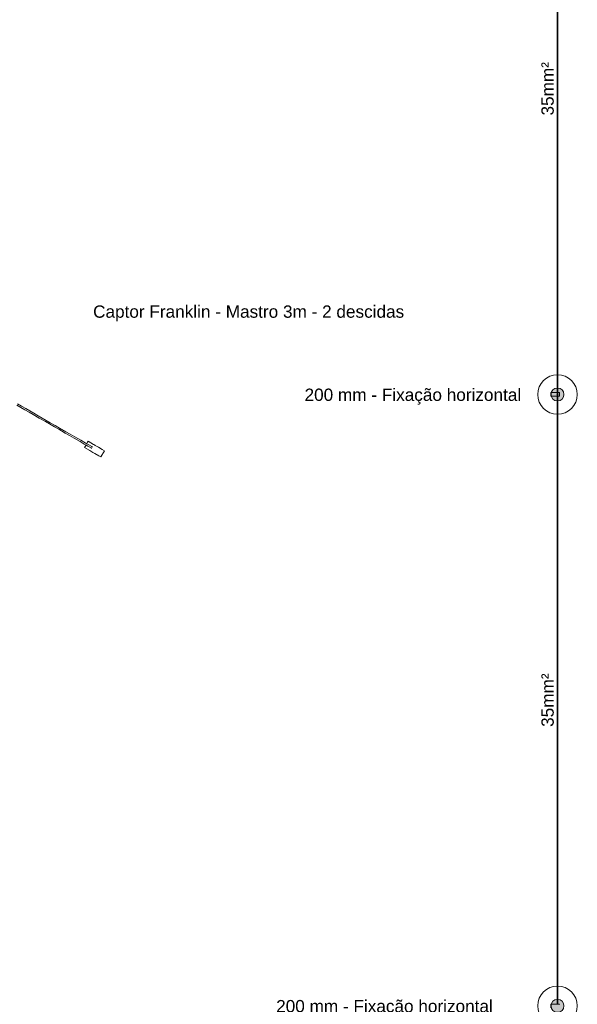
# Model space of a CAD drawing. Header units: millimetres. Extents: x 4477830 to 4478275, y -30323838 to -30323445.
# Tile 43 of 124: x 4477978 to 4477987, y -30323621 to -30323605. Entities that reach past the tile are written whole.
import ezdxf

# ---------------------------------------------------------------- set-up
doc = ezdxf.new("R2010")
doc.units = ezdxf.units.MM
doc.linetypes.add('NULL', pattern=[0])
for name, color, linetype, lineweight in [('P-Simbol', 5, 'Continuous', 20), ('PR-Captor', 9, 'Continuous', 18), ('PR-Condutos', 150, 'Continuous', 25), ('PR-Textos conduto', 7, 'Continuous', 9), ('Textos', 7, 'Continuous', 9)]:
    doc.layers.add(name, color=color, linetype=linetype, lineweight=lineweight)
doc.styles.add('ARIAL', font='arial.ttf')

msp = doc.modelspace()

# ---------------------------------------------------------------- hatches: boundary and pattern name
at = {"layer": 'P-Simbol', "linetype": 'Continuous'}
for points in [[(4477987.151, -30323611.374), (4477987.15, -30323611.365), (4477987.149, -30323611.355), (4477987.147, -30323611.347), (4477987.145, -30323611.338), (4477987.141, -30323611.329), (4477987.137, -30323611.321), (4477987.132, -30323611.314), (4477987.126, -30323611.306), (4477987.12, -30323611.3), (4477987.113, -30323611.293), (4477987.106, -30323611.288), (4477987.098, -30323611.283), (4477987.09, -30323611.279), (4477987.082, -30323611.275), (4477987.073, -30323611.272), (4477987.064, -30323611.27), (4477987.055, -30323611.269), (4477987.046, -30323611.269), (4477987.037, -30323611.269), (4477987.028, -30323611.27), (4477987.019, -30323611.272), (4477987.01, -30323611.275), (4477987.002, -30323611.279), (4477986.994, -30323611.283), (4477986.986, -30323611.288), (4477986.979, -30323611.293), (4477986.972, -30323611.3), (4477986.966, -30323611.306), (4477986.96, -30323611.314), (4477986.955, -30323611.321), (4477986.951, -30323611.329), (4477986.948, -30323611.338), (4477986.945, -30323611.347), (4477986.943, -30323611.355), (4477986.942, -30323611.365), (4477986.941, -30323611.374), (4477986.942, -30323611.383), (4477986.943, -30323611.392), (4477986.945, -30323611.401), (4477986.948, -30323611.409), (4477986.951, -30323611.418), (4477986.955, -30323611.426), (4477986.96, -30323611.434), (4477986.966, -30323611.441), (4477986.972, -30323611.448), (4477986.979, -30323611.454), (4477986.986, -30323611.459), (4477986.994, -30323611.464), (4477987.002, -30323611.469), (4477987.01, -30323611.472), (4477987.019, -30323611.475), (4477987.028, -30323611.477), (4477987.037, -30323611.478), (4477987.046, -30323611.478), (4477987.055, -30323611.478), (4477987.064, -30323611.477), (4477987.073, -30323611.475), (4477987.082, -30323611.472), (4477987.09, -30323611.469), (4477987.098, -30323611.464), (4477987.106, -30323611.459), (4477987.113, -30323611.454), (4477987.12, -30323611.448), (4477987.126, -30323611.441), (4477987.132, -30323611.434), (4477987.137, -30323611.426), (4477987.141, -30323611.418), (4477987.145, -30323611.409), (4477987.147, -30323611.401), (4477987.149, -30323611.392), (4477987.15, -30323611.383)], [(4477987.151, -30323621.32), (4477987.15, -30323621.311), (4477987.149, -30323621.301), (4477987.147, -30323621.293), (4477987.145, -30323621.284), (4477987.141, -30323621.275), (4477987.137, -30323621.267), (4477987.132, -30323621.26), (4477987.126, -30323621.252), (4477987.12, -30323621.246), (4477987.113, -30323621.239), (4477987.106, -30323621.234), (4477987.098, -30323621.229), (4477987.09, -30323621.225), (4477987.082, -30323621.221), (4477987.073, -30323621.218), (4477987.064, -30323621.216), (4477987.055, -30323621.215), (4477987.046, -30323621.215), (4477987.037, -30323621.215), (4477987.028, -30323621.216), (4477987.019, -30323621.218), (4477987.01, -30323621.221), (4477987.002, -30323621.225), (4477986.994, -30323621.229), (4477986.986, -30323621.234), (4477986.979, -30323621.239), (4477986.972, -30323621.246), (4477986.966, -30323621.252), (4477986.96, -30323621.26), (4477986.955, -30323621.267), (4477986.951, -30323621.275), (4477986.948, -30323621.284), (4477986.945, -30323621.293), (4477986.943, -30323621.301), (4477986.942, -30323621.311), (4477986.941, -30323621.32), (4477986.942, -30323621.329), (4477986.943, -30323621.338), (4477986.945, -30323621.347), (4477986.948, -30323621.355), (4477986.951, -30323621.364), (4477986.955, -30323621.372), (4477986.96, -30323621.38), (4477986.966, -30323621.387), (4477986.972, -30323621.394), (4477986.979, -30323621.4), (4477986.986, -30323621.405), (4477986.994, -30323621.41), (4477987.002, -30323621.415), (4477987.01, -30323621.418), (4477987.019, -30323621.421), (4477987.028, -30323621.423), (4477987.037, -30323621.424), (4477987.046, -30323621.424), (4477987.055, -30323621.424), (4477987.064, -30323621.423), (4477987.073, -30323621.421), (4477987.082, -30323621.418), (4477987.09, -30323621.415), (4477987.098, -30323621.41), (4477987.106, -30323621.405), (4477987.113, -30323621.4), (4477987.12, -30323621.394), (4477987.126, -30323621.387), (4477987.132, -30323621.38), (4477987.137, -30323621.372), (4477987.141, -30323621.364), (4477987.145, -30323621.355), (4477987.147, -30323621.347), (4477987.149, -30323621.338), (4477987.15, -30323621.329)]]:
    msp.add_hatch(color=5, dxfattribs=at).paths.add_polyline_path(points)
at = {"layer": 'PR-Condutos', "linetype": 'Continuous', "true_color": 0x105689}
for points in [[(4477987.041, -30323601.458), (4477987.04, -30323611.344), (4477987.041, -30323611.344)], [(4477987.04, -30323611.374), (4477987.041, -30323601.458), (4477987.04, -30323601.458)], [(4477987.043, -30323601.458), (4477987.041, -30323611.344), (4477987.043, -30323611.344)], [(4477987.041, -30323611.373), (4477987.043, -30323601.458), (4477987.041, -30323601.458)], [(4477987.045, -30323601.458), (4477987.043, -30323611.344), (4477987.045, -30323611.344)], [(4477987.043, -30323601.458), (4477987.043, -30323611.373), (4477987.045, -30323601.458)], [(4477987.048, -30323601.458), (4477987.045, -30323611.344), (4477987.048, -30323611.344)], [(4477987.045, -30323601.458), (4477987.045, -30323611.373), (4477987.048, -30323601.458)], [(4477987.051, -30323601.458), (4477987.048, -30323611.344), (4477987.051, -30323611.344)], [(4477987.048, -30323611.373), (4477987.051, -30323601.458), (4477987.048, -30323601.458)], [(4477987.052, -30323601.458), (4477987.051, -30323611.344), (4477987.052, -30323611.344)], [(4477987.051, -30323611.373), (4477987.052, -30323601.458), (4477987.051, -30323601.458)], [(4477987.053, -30323601.431), (4477987.052, -30323611.344), (4477987.053, -30323611.344)], [(4477987.052, -30323611.373), (4477987.053, -30323601.458), (4477987.052, -30323601.458)], [(4477987.041, -30323621.29), (4477987.041, -30323611.374), (4477987.04, -30323621.29)], [(4477987.04, -30323621.29), (4477987.04, -30323621.29), (4477987.04, -30323611.374)], [(4477987.043, -30323611.374), (4477987.041, -30323621.29), (4477987.043, -30323621.29)], [(4477987.045, -30323611.374), (4477987.043, -30323621.29), (4477987.045, -30323621.29)], [(4477987.048, -30323621.29), (4477987.048, -30323611.374), (4477987.045, -30323621.29)], [(4477987.051, -30323611.374), (4477987.048, -30323621.29), (4477987.051, -30323621.29)], [(4477987.052, -30323611.374), (4477987.051, -30323621.29), (4477987.052, -30323621.29)], [(4477987.053, -30323611.374), (4477987.052, -30323621.29), (4477987.053, -30323621.29)], [(4477987.04, -30323621.29), (4477987.041, -30323611.404), (4477987.04, -30323611.404)], [(4477987.041, -30323621.29), (4477987.043, -30323611.404), (4477987.041, -30323611.404)], [(4477987.043, -30323621.29), (4477987.045, -30323611.404), (4477987.043, -30323611.404)], [(4477987.045, -30323621.29), (4477987.048, -30323611.404), (4477987.045, -30323611.404)], [(4477987.048, -30323621.29), (4477987.051, -30323611.404), (4477987.048, -30323611.404)], [(4477987.051, -30323621.29), (4477987.052, -30323611.404), (4477987.051, -30323611.404)], [(4477987.052, -30323621.29), (4477987.053, -30323611.404), (4477987.052, -30323611.404)], [(4477987.051, -30323621.211), (4477987.051, -30323621.29), (4477987.051, -30323621.29)]]:
    msp.add_hatch(color=146, dxfattribs=at).paths.add_polyline_path(points)

# ---------------------------------------------------------------- linework, layer by layer
at = {"layer": 'P-Simbol'}
for centre, radius in [((4477987.046, -30323611.374), 0.322), ((4477987.046, -30323611.374), 0.105), ((4477987.046, -30323611.374), 0.105), ((4477987.046, -30323611.374), 0.105), ((4477987.046, -30323621.32), 0.322), ((4477987.046, -30323621.32), 0.105), ((4477987.046, -30323621.32), 0.105), ((4477987.046, -30323621.32), 0.105)]:
    msp.add_circle(centre, radius, dxfattribs=at)
at = {"layer": 'PR-Captor', "color": 5}
for p, q in [((4477986.936, -30323611.344), (4477986.936, -30323611.404)), ((4477987.006, -30323611.344), (4477986.936, -30323611.344)), ((4477987.026, -30323611.344), (4477987.006, -30323611.344)), ((4477987.04, -30323611.344), (4477987.026, -30323611.344)), ((4477987.04, -30323611.37), (4477987.036, -30323611.374)), ((4477987.036, -30323611.374), (4477987.04, -30323611.377)), ((4477987.053, -30323611.344), (4477987.04, -30323611.344)), ((4477987.046, -30323611.364), (4477987.04, -30323611.37)), ((4477987.04, -30323611.377), (4477987.046, -30323611.384)), ((4477987.053, -30323611.37), (4477987.046, -30323611.364)), ((4477987.046, -30323611.384), (4477987.053, -30323611.377)), ((4477987.066, -30323611.344), (4477987.053, -30323611.344)), ((4477987.056, -30323611.374), (4477987.053, -30323611.37)), ((4477987.053, -30323611.377), (4477987.056, -30323611.374)), ((4477987.076, -30323611.344), (4477987.066, -30323611.344)), ((4477987.076, -30323611.354), (4477987.076, -30323611.344)), ((4477987.076, -30323611.394), (4477987.076, -30323611.354)), ((4477987.076, -30323611.404), (4477987.076, -30323611.394)), ((4477978.248, -30323611.546), (4477978.315, -30323611.585)), ((4477978.327, -30323611.564), (4477978.26, -30323611.526)), ((4477986.936, -30323611.404), (4477987.04, -30323611.404)), ((4477987.04, -30323611.404), (4477987.053, -30323611.404)), ((4477987.053, -30323611.404), (4477987.076, -30323611.404)), ((4477978.315, -30323611.585), (4477978.381, -30323611.623)), ((4477978.394, -30323611.603), (4477978.327, -30323611.564)), ((4477978.381, -30323611.623), (4477978.448, -30323611.662)), ((4477978.46, -30323611.641), (4477978.394, -30323611.603)), ((4477978.448, -30323611.662), (4477978.515, -30323611.7)), ((4477978.527, -30323611.679), (4477978.46, -30323611.641)), ((4477978.515, -30323611.7), (4477978.615, -30323611.758)), ((4477978.595, -30323611.719), (4477978.527, -30323611.679)), ((4477978.661, -30323611.757), (4477978.595, -30323611.719)), ((4477978.615, -30323611.758), (4477978.715, -30323611.816)), ((4477978.727, -30323611.795), (4477978.661, -30323611.757)), ((4477978.715, -30323611.816), (4477978.781, -30323611.854)), ((4477978.793, -30323611.833), (4477978.727, -30323611.795)), ((4477978.781, -30323611.854), (4477978.861, -30323611.9)), ((4477978.873, -30323611.879), (4477978.793, -30323611.833)), ((4477978.943, -30323611.92), (4477978.873, -30323611.879)), ((4477978.861, -30323611.9), (4477978.931, -30323611.94)), ((4477978.931, -30323611.94), (4477979.036, -30323612.001)), ((4477979.048, -30323611.98), (4477978.943, -30323611.92)), ((4477979.036, -30323612.001), (4477979.105, -30323612.041)), ((4477979.117, -30323612.02), (4477979.048, -30323611.98)), ((4477979.105, -30323612.041), (4477979.181, -30323612.085)), ((4477979.193, -30323612.064), (4477979.117, -30323612.02)), ((4477979.181, -30323612.085), (4477979.278, -30323612.141)), ((4477979.29, -30323612.12), (4477979.193, -30323612.064)), ((4477979.278, -30323612.141), (4477979.347, -30323612.181)), ((4477979.359, -30323612.16), (4477979.29, -30323612.12)), ((4477979.347, -30323612.181), (4477979.375, -30323612.197)), ((4477979.387, -30323612.176), (4477979.359, -30323612.16)), ((4477979.371, -30323612.202), (4477979.36, -30323612.222)), ((4477979.375, -30323612.197), (4477979.371, -30323612.202)), ((4477979.375, -30323612.197), (4477979.404, -30323612.213)), ((4477979.39, -30323612.17), (4477979.387, -30323612.176)), ((4477979.419, -30323612.195), (4477979.387, -30323612.176)), ((4477979.401, -30323612.15), (4477979.39, -30323612.17)), ((4477979.41, -30323612.136), (4477979.401, -30323612.15)), ((4477979.497, -30323612.186), (4477979.41, -30323612.136)), ((4477979.468, -30323612.223), (4477979.419, -30323612.195)), ((4477979.511, -30323612.194), (4477979.497, -30323612.186)), ((4477979.526, -30323612.203), (4477979.511, -30323612.194)), ((4477979.546, -30323612.214), (4477979.526, -30323612.203)), ((4477979.36, -30323612.222), (4477979.351, -30323612.238)), ((4477979.351, -30323612.238), (4477979.438, -30323612.288)), ((4477979.404, -30323612.213), (4477979.456, -30323612.244)), ((4477979.438, -30323612.288), (4477979.452, -30323612.297)), ((4477979.452, -30323612.297), (4477979.468, -30323612.306)), ((4477979.456, -30323612.244), (4477979.458, -30323612.245)), ((4477979.458, -30323612.245), (4477979.46, -30323612.246)), ((4477979.46, -30323612.246), (4477979.462, -30323612.247)), ((4477979.462, -30323612.247), (4477979.464, -30323612.248)), ((4477979.464, -30323612.248), (4477979.465, -30323612.249)), ((4477979.467, -30323612.25), (4477979.465, -30323612.248)), ((4477979.465, -30323612.249), (4477979.467, -30323612.25)), ((4477979.47, -30323612.224), (4477979.468, -30323612.223)), ((4477979.468, -30323612.306), (4477979.488, -30323612.318)), ((4477979.472, -30323612.225), (4477979.47, -30323612.224)), ((4477979.474, -30323612.226), (4477979.472, -30323612.225)), ((4477979.476, -30323612.227), (4477979.474, -30323612.226)), ((4477979.477, -30323612.228), (4477979.476, -30323612.227)), ((4477979.479, -30323612.229), (4477979.477, -30323612.228)), ((4477979.488, -30323612.318), (4477979.52, -30323612.336)), ((4477979.52, -30323612.336), (4477979.585, -30323612.373)), ((4477979.576, -30323612.232), (4477979.546, -30323612.214)), ((4477979.639, -30323612.268), (4477979.576, -30323612.232)), ((4477979.616, -30323612.391), (4477979.675, -30323612.289)), ((4477979.675, -30323612.289), (4477979.639, -30323612.268)), ((4477979.585, -30323612.373), (4477979.616, -30323612.391)), ((4477986.936, -30323621.29), (4477986.936, -30323621.35)), ((4477987.006, -30323621.29), (4477986.936, -30323621.29)), ((4477987.026, -30323621.29), (4477987.006, -30323621.29)), ((4477987.04, -30323621.29), (4477987.026, -30323621.29)), ((4477987.053, -30323621.29), (4477987.04, -30323621.29)), ((4477987.066, -30323621.29), (4477987.053, -30323621.29)), ((4477987.076, -30323621.29), (4477987.066, -30323621.29)), ((4477987.076, -30323621.3), (4477987.076, -30323621.29))]:
    msp.add_line(p, q, dxfattribs=at)
at = {"layer": 'PR-Condutos', "color": 146, "true_color": 0x105689}
for p, q in [((4477987.04, -30323601.458), (4477987.04, -30323611.374)), ((4477987.053, -30323611.374), (4477987.053, -30323601.431)), ((4477987.04, -30323611.374), (4477987.04, -30323621.29)), ((4477987.053, -30323621.29), (4477987.053, -30323611.374))]:
    msp.add_line(p, q, dxfattribs=at)

# ---------------------------------------------------------------- texts
at = {"layer": 'PR-Textos conduto', "linetype": 'NULL', "char_height": 0.2, "width": 1.73841, "attachment_point": 8, "rotation": 90.0002, "line_spacing_factor": 0.6, "style": 'ARIAL'}
for insert in [(4477986.987, -30323606.401), (4477986.987, -30323616.347)]:
    msp.add_mtext('35mm²', dxfattribs=dict(at, insert=insert))
at = {"layer": 'Textos', "linetype": 'NULL', "char_height": 0.2, "line_spacing_factor": 0.6, "style": 'ARIAL'}
for s, insert, width, attachment_point in [('Captor Franklin - Mastro 3m - 2 descidas', (4477979.49, -30323610.186), 10.12226, 7), ('200 mm - Fixação horizontal', (4477986.455, -30323611.54), 7.04878, 9), ('200 mm - Fixação horizontal', (4477985.993, -30323621.486), 7.04878, 9)]:
    msp.add_mtext(s, dxfattribs=dict(at, insert=insert, width=width, attachment_point=attachment_point))

doc.saveas('drawing.dxf')
